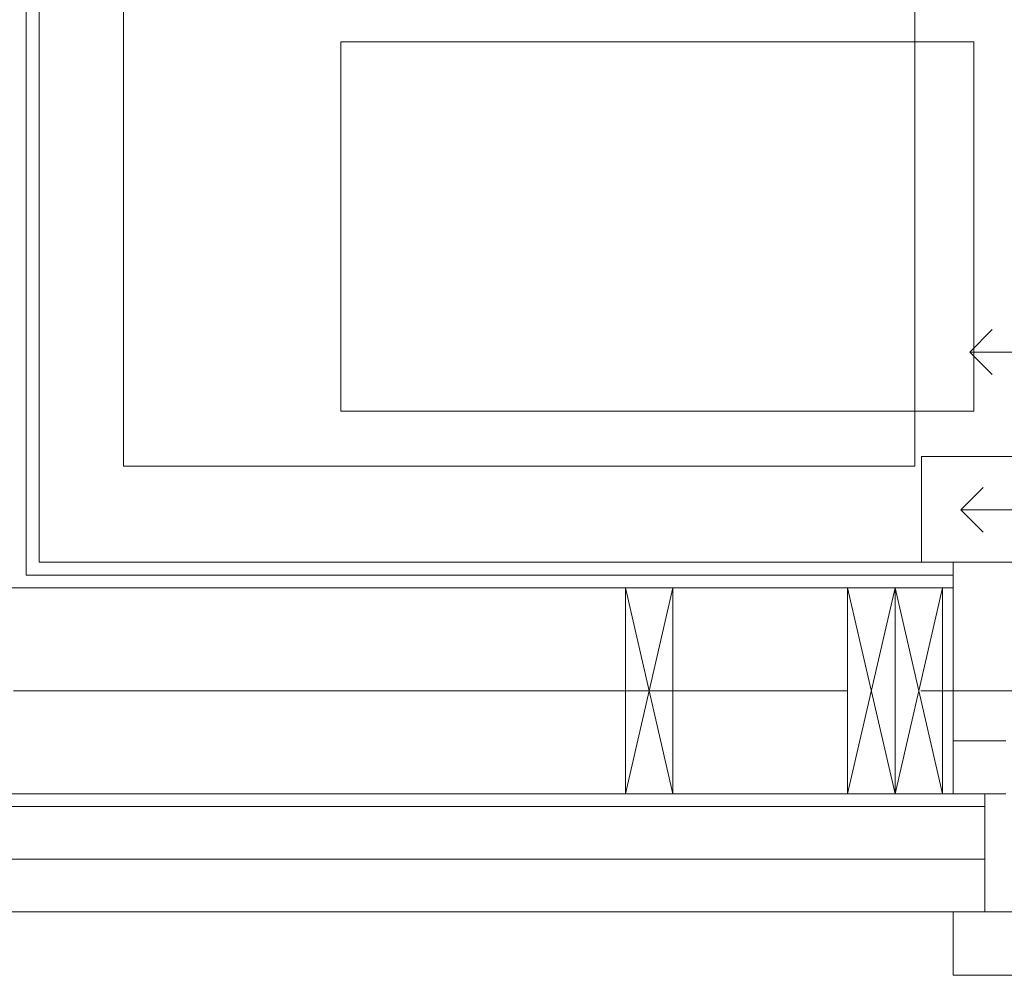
# Model space of a CAD drawing. Header units: inches. Extents: x 57112 to 98566, y -51777 to -16564.
# Tile 109 of 138: x 78898 to 78991, y -20772 to -20681. Entities that reach past the tile are written whole.
import ezdxf

# ---------------------------------------------------------------- set-up
doc = ezdxf.new("R2010")
doc.units = ezdxf.units.IN
doc.header["$MEASUREMENT"] = 0
doc.linetypes.add('DASHDOT', pattern=[1, 0.5, -0.25, 0, -0.25])
doc.linetypes.add('HIDDEN', pattern=[0.375, 0.25, -0.125])
doc.layers.get('0').update_dxf_attribs({"color": 251, "lineweight": 0})
for name, color, linetype, lineweight in [('DVM_INDOOR', 7, 'Continuous', 0), ('DVM_UNIT_DP', 4, 'Continuous', 0), ('DVM_UNIT_LP', 3, 'Continuous', 0), ('p-- ocieplenie-w.zew', 251, 'Continuous', 0), ('p--konst-słupy', 251, 'Continuous', 0), ('p--meble wyp.', 251, 'Continuous', 0), ('p--ocieplenie w.wew.', 251, 'Continuous', 0), ('p--okna', 251, 'Continuous', 0), ('p--osie konstr', 250, 'DASHDOT', 15), ('p--płyta GK', 251, 'Continuous', 0), ('p--ściana szkielet', 251, 'Continuous', 0)]:
    doc.layers.add(name, color=color, linetype=linetype, lineweight=lineweight)
doc.linetypes.add('BATTING', pattern='A,0.0001,-0.1,[134,ltypeshp.shx,S=0.1,R=0,X=-0.1,Y=0],-0.2,[134,ltypeshp.shx,S=0.1,R=180,X=0.1,Y=0],-0.1', length=0.4001)

# ---------------------------------------------------------------- blocks, each defined once
blk = doc.blocks.new('DVM_DP_VEC')
at = {"layer": 'DVM_UNIT_DP', "color": 0}
blk.add_line((0, 0), (100, 0), dxfattribs=at)
blk.add_lwpolyline([(78.79, 21.21), (100, 0), (78.79, -21.21)], dxfattribs=at)
blk.add_point((0, 0), dxfattribs=at)
blk = doc.blocks.new('DVM_LP_VEC')
at = {"layer": 'DVM_UNIT_LP', "color": 0}
blk.add_line((0, 0), (100, 0), dxfattribs=at)
blk.add_lwpolyline([(78.79, 21.21), (100, 0), (78.79, -21.21)], dxfattribs=at)
blk.add_point((0, 0), dxfattribs=at)
blk = doc.blocks.new('RAC_ID_WM_AIRISE_WF_820X299X215_WF_T_BL')
at = {"layer": 'DVM_UNIT_DP', "rotation": 180}
blk.add_blockref('DVM_DP_VEC', (-400.19, -199.83), dxfattribs=at)
at = {"layer": 'DVM_UNIT_LP', "rotation": 180}
blk.add_blockref('DVM_LP_VEC', (-408.77, -50.27), dxfattribs=at)
blk = doc.blocks.new('okno-110-33.15')
at = {"linetype": 'Continuous', "ltscale": 35}
for p, q in [((0, 39.15), (110, 39.15)), ((-3, -10), (113, -10))]:
    blk.add_line(p, q, dxfattribs=at)
for p, q in [((0, 39.15), (0, 33.15)), ((3, 33.15), (3, 21.952)), ((5, 21.952), (0, 21.952)), ((0, 21.952), (0, 16.952)), ((0, 21.952), (0, 0)), ((0, 16.952), (5, 16.952)), ((-3, 0), (-3, -10)), ((0, 0), (-3, 0))]:
    blk.add_line(p, q)
at = {"linetype": 'HIDDEN', "ltscale": 35}
for p, q in [((0, 33.15), (110, 33.15)), ((0, 0), (110, 0))]:
    blk.add_line(p, q, dxfattribs=at)
blk = doc.blocks.new('ukł.słupów-1K')
for p, q in [((714.6, 0), (710.1, 19.5)), ((710.1, 0), (714.6, 19.5)), ((735.65, 0), (731.15, 19.5)), ((731.15, 0), (735.65, 19.5)), ((740.15, 0), (735.65, 19.5)), ((735.65, 0), (740.15, 19.5))]:
    blk.add_line(p, q)
for points in [[(710.1, 0), (710.1, 19.5), (714.6, 19.5), (714.6, 0)], [(731.15, 0), (731.15, 19.5), (735.65, 19.5), (735.65, 0)], [(735.65, 0), (735.65, 19.5), (740.15, 19.5), (740.15, 0)]]:
    blk.add_lwpolyline(points, close=True)
at = {"ltscale": 35}
blk.add_lwpolyline([(740.15, 19.5), (740.15, 0)], dxfattribs=at)

msp = doc.modelspace()

# ---------------------------------------------------------------- linework, layer by layer
at = {"layer": 'p-- ocieplenie-w.zew', "linetype": 'BATTING', "ltscale": 10}
msp.add_line((78988.954, -20760.933, 151.8), (78871.204, -20760.933, 151.8), dxfattribs=at)
at = {"layer": 'p--meble wyp.', "linetype": 'Continuous', "lineweight": 5, "elevation": 151.8}
for points in [[(78982.34, -20723.696), (78907.34, -20723.696), (78907.34, -20583.696), (78982.34, -20583.696)], [(78987.926, -20718.497), (78927.926, -20718.497), (78927.926, -20683.497), (78987.926, -20683.497)]]:
    msp.add_lwpolyline(points, close=True, dxfattribs=at)
at = {"layer": 'p--ocieplenie w.wew.', "linetype": 'BATTING', "ltscale": 20}
for p, q in [((78896.904, -20744.983, 151.8), (78954.904, -20744.983, 151.8)), ((78959.404, -20744.983, 151.8), (78975.954, -20744.983, 151.8))]:
    msp.add_line(p, q, dxfattribs=at)
at = {"layer": 'p--osie konstr', "linetype": 'DASHDOT', "ltscale": 35}
msp.add_line((79246.104, -20744.983, 151.8), (78866.604, -20744.983, 151.8), dxfattribs=at)
at = {"layer": 'p--płyta GK', "ltscale": 35}
for p, q in [((78899.354, -20732.783, 151.8), (78899.354, -20462.233, 151.8)), ((78898.104, -20734.033, 151.8), (78898.104, -20463.483, 151.8)), ((78985.954, -20732.783, 151.8), (78899.354, -20732.783, 151.8)), ((78985.954, -20734.033, 151.8), (78898.104, -20734.033, 151.8))]:
    msp.add_line(p, q, dxfattribs=at)
at = {"layer": 'p--ściana szkielet', "ltscale": 35}
for p, q in [((78985.954, -20735.233, 151.8), (78877.404, -20735.233, 151.8)), ((78988.954, -20754.733, 151.8), (78877.404, -20754.733, 151.8)), ((78988.954, -20755.933, 151.8), (78876.204, -20755.933, 151.8)), ((78988.954, -20765.933, 151.8), (78866.204, -20765.933, 151.8))]:
    msp.add_line(p, q, dxfattribs=at)
at = {"layer": 'p--ściana szkielet', "ltscale": 35, "elevation": 151.8}
msp.add_lwpolyline([(78985.954, -20732.783), (78985.954, -20754.733), (78988.954, -20754.733), (78988.954, -20765.933)], dxfattribs=at)

# ---------------------------------------------------------------- block references
at = {"layer": 'DVM_INDOOR', "color": 1, "xscale": -0.1000000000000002, "yscale": 0.1000000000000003, "zscale": 0.1000000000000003, "rotation": 180}
msp.add_blockref('RAC_ID_WM_AIRISE_WF_820X299X215_WF_T_BL', (79037.559, -20732.873, 151.8), dxfattribs=at)
at = {"layer": 'p--konst-słupy'}
msp.add_blockref('ukł.słupów-1K', (78244.804, -20754.733, 151.8), dxfattribs=at)
at = {"layer": 'p--okna', "linetype": 'Continuous', "xscale": -1, "rotation": 180}
msp.add_blockref('okno-110-33.15', (78985.954, -20732.783, 151.8), dxfattribs=at)

doc.saveas('drawing.dxf')
